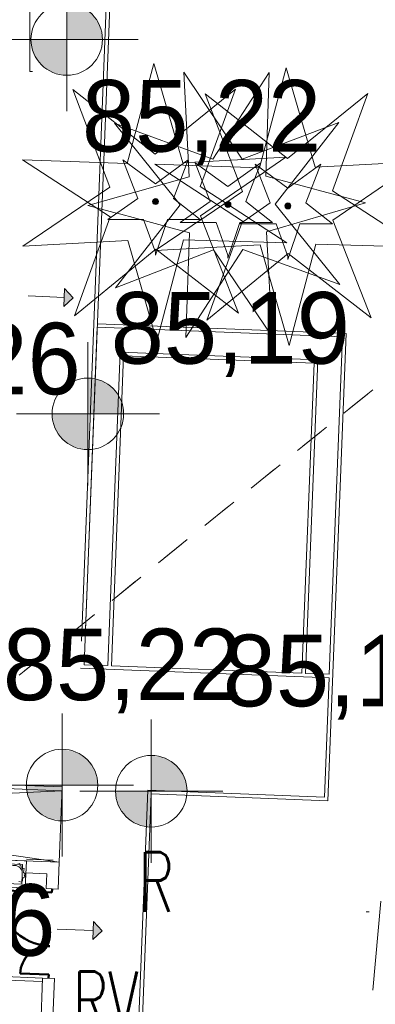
# Model space of a CAD drawing. Extents: x -134780 to 5540120, y 74663 to 5964901.
# Tile 48 of 71: x 5539600 to 5539606, y 5961332 to 5961348. Entities that reach past the tile are written whole.
import ezdxf

# ---------------------------------------------------------------- set-up
doc = ezdxf.new("R2010")
doc.units = 0
doc.header["$MEASUREMENT"] = 0
doc.set_wipeout_variables(frame=1)
for name, pattern in [('L_0_03', [1, 0.5, -0.5]), ('L_0_06', [2, 1.5, -0.5]), ('Wipeout_Contour', [1000, 0, -1000])]:
    doc.linetypes.add(name, pattern=pattern)
for name, color, linetype, lineweight in [('0_Nr_Pióra__7', 7, 'Continuous', 13), ('Arch drogi_Nr_Pióra__21', 7, 'Continuous', 9), ('Arch schody_Nr_Pióra__21', 7, 'Continuous', 9), ('arch spadki_Nr_Pióra__21', 7, 'Continuous', 9), ('INWENT RZĘDNE_Nr_Pióra__21', 7, 'Continuous', 9), ('mapa', 7, 'Continuous', 13), ('skarpa_nieumocniona_Nr_Pióra__7', 7, 'Continuous', 13), ('Wstawianie_ramki_sekcyjnej_z_opisem_Nr_Pióra__7', 7, 'Continuous', 13), ('zasuwa_lub_zawor_Nr_Pióra__7', 7, 'Continuous', 13)]:
    doc.layers.add(name, color=color, linetype=linetype, lineweight=lineweight)
for name, color, linetype, lineweight, true_color in [('209_oznaczenie_konturu_klasyfikacyjnego_Nr_Pióra__3', 7, 'Continuous', 18, 0xff6600), ('210_oznaczenie_konturu_uzytku_gruntowego_Nr_Pióra__3', 7, 'Continuous', 18, 0xff6600), ('217_kontur_klasyfikacyjny_Nr_Pióra__3', 7, 'Continuous', 18, 0xff6600), ('218_kontur_uzytku_gruntowego_Nr_Pióra__3', 7, 'Continuous', 18, 0xff6600), ('Arch balustrady_Nr_Pióra__86', 7, 'Continuous', 50, 0x5555ff), ('Arch wyposarzenie_Nr_Pióra__4', 7, 'Continuous', 9, 0x029e21), ('Arch zieleń_Nr_Pióra__4', 7, 'Continuous', 9, 0x029e21), ('OT_ZagospodarowanieTerenu_P_Nr_Pióra__96', 7, 'Continuous', 13, 0x00d59f)]:
    doc.layers.add(name, color=color, linetype=linetype, lineweight=lineweight, true_color=true_color)
for name, color, linetype in [('arch spadki', 7, 'Continuous'), ('INWENT RZĘDNE', 7, 'Continuous'), ('OT_ZagospodarowanieTerenu_P', 7, 'Continuous')]:
    doc.layers.add(name, color=color, linetype=linetype)
doc.styles.add('GENERATED_STYLE_1', font='txt')
doc.styles.add('GENERATED_STYLE_7', font='Simplex.shx', dxfattribs={"bigfont": 'BIGFONT.SHX'})

# ---------------------------------------------------------------- blocks, each defined once
blk = doc.blocks.new('Koty wysokościowe_28', base_point=(-112860, 116384))
at = {"layer": 'INWENT RZĘDNE_Nr_Pióra__21', "linetype": 'Continuous'}
for points in [[(-112860, 116384), (-112260, 116384), (-112306, 116614), (-112436, 116808), (-112631, 116938), (-112860, 116984)], [(-112860, 116384), (-113460, 116384), (-113415, 116154), (-113284, 115960), (-113090, 115830), (-112860, 115784)]]:
    blk.add_hatch(color=256, dxfattribs=at).paths.add_polyline_path(points, flags=0)
for p, q in [((-112860, 115184), (-112860, 117584)), ((-114060, 116384), (-111660, 116384))]:
    blk.add_line(p, q, dxfattribs=at)
blk.add_circle((-112860, 116384), 600, dxfattribs=at)
at = {"layer": 'INWENT RZĘDNE_Nr_Pióra__21', "insert": (-112477, 117002), "char_height": 1200, "attachment_point": 7, "style": 'GENERATED_STYLE_1'}
blk.add_mtext('{85,19}', dxfattribs=at)
blk = doc.blocks.new('Koty wysokościowe_27', base_point=(-113215, 122659))
at = {"layer": 'INWENT RZĘDNE_Nr_Pióra__21', "linetype": 'Continuous'}
for points in [[(-113215, 122659), (-112615, 122659), (-112661, 122889), (-112791, 123083), (-112986, 123213), (-113215, 123259)], [(-113215, 122659), (-113815, 122659), (-113770, 122429), (-113640, 122235), (-113445, 122105), (-113215, 122059)]]:
    blk.add_hatch(color=256, dxfattribs=at).paths.add_polyline_path(points, flags=0)
for p, q in [((-113215, 121459), (-113215, 123859)), ((-114415, 122659), (-112015, 122659))]:
    blk.add_line(p, q, dxfattribs=at)
blk.add_circle((-113215, 122659), 600, dxfattribs=at)
at = {"layer": 'INWENT RZĘDNE_Nr_Pióra__21', "insert": (-112959, 120557), "char_height": 1200, "attachment_point": 7, "style": 'GENERATED_STYLE_1'}
blk.add_mtext('{85,22}', dxfattribs=at)
blk = doc.blocks.new('Koty wysokościowe_26', base_point=(-111796, 110059))
at = {"layer": 'INWENT RZĘDNE_Nr_Pióra__21', "linetype": 'Continuous'}
for points in [[(-111796, 110059), (-111196, 110059), (-111242, 110289), (-111372, 110484), (-111567, 110614), (-111796, 110659)], [(-111796, 110059), (-112396, 110059), (-112351, 109830), (-112221, 109635), (-112026, 109505), (-111796, 109459)]]:
    blk.add_hatch(color=256, dxfattribs=at).paths.add_polyline_path(points, flags=0)
for p, q in [((-111796, 108859), (-111796, 111259)), ((-112996, 110059), (-110596, 110059))]:
    blk.add_line(p, q, dxfattribs=at)
blk.add_circle((-111796, 110059), 600, dxfattribs=at)
at = {"layer": 'INWENT RZĘDNE_Nr_Pióra__21', "insert": (-110596, 111259), "char_height": 1200, "attachment_point": 7, "style": 'GENERATED_STYLE_1'}
blk.add_mtext('{85,19}', dxfattribs=at)
blk = doc.blocks.new('Koty wysokościowe_24', base_point=(-113294, 110163))
at = {"layer": 'INWENT RZĘDNE_Nr_Pióra__21', "linetype": 'Continuous'}
for points in [[(-113294, 110163), (-112694, 110163), (-112739, 110392), (-112869, 110587), (-113064, 110717), (-113294, 110763)], [(-113294, 110163), (-113894, 110163), (-113848, 109933), (-113718, 109738), (-113523, 109608), (-113294, 109563)]]:
    blk.add_hatch(color=256, dxfattribs=at).paths.add_polyline_path(points, flags=0)
for p, q in [((-113294, 108963), (-113294, 111363)), ((-114494, 110163), (-112094, 110163))]:
    blk.add_line(p, q, dxfattribs=at)
blk.add_circle((-113294, 110163), 600, dxfattribs=at)
at = {"layer": 'INWENT RZĘDNE_Nr_Pióra__21', "insert": (-114288, 111363), "char_height": 1200, "attachment_point": 7, "style": 'GENERATED_STYLE_1'}
blk.add_mtext('{85,22}', dxfattribs=at)
blk = doc.blocks.new('Koty wysokościowe_13', base_point=(-117936, 107489))
at = {"layer": 'INWENT RZĘDNE_Nr_Pióra__21', "linetype": 'Continuous'}
for points in [[(-117936, 107489), (-117336, 107489), (-117382, 107718), (-117512, 107913), (-117706, 108043), (-117936, 108089)], [(-117936, 107489), (-118536, 107489), (-118490, 107259), (-118360, 107065), (-118166, 106935), (-117936, 106889)]]:
    blk.add_hatch(color=256, dxfattribs=at).paths.add_polyline_path(points, flags=0)
for p, q in [((-117936, 106289), (-117936, 108689)), ((-119136, 107489), (-116736, 107489))]:
    blk.add_line(p, q, dxfattribs=at)
blk.add_circle((-117936, 107489), 600, dxfattribs=at)
at = {"layer": 'INWENT RZĘDNE_Nr_Pióra__21', "insert": (-117422, 107078), "char_height": 1200, "attachment_point": 7, "style": 'GENERATED_STYLE_1'}
blk.add_mtext('{85,26}', dxfattribs=at)
blk = doc.blocks.new('Koty wysokościowe_11', base_point=(-117408, 118229))
at = {"layer": 'INWENT RZĘDNE_Nr_Pióra__21', "linetype": 'Continuous'}
for points in [[(-117408, 118229), (-116808, 118229), (-116854, 118458), (-116984, 118653), (-117178, 118783), (-117408, 118829)], [(-117408, 118229), (-118008, 118229), (-117962, 117999), (-117832, 117804), (-117638, 117674), (-117408, 117629)]]:
    blk.add_hatch(color=256, dxfattribs=at).paths.add_polyline_path(points, flags=0)
for p, q in [((-117408, 117029), (-117408, 119429)), ((-118608, 118229), (-116208, 118229))]:
    blk.add_line(p, q, dxfattribs=at)
blk.add_circle((-117408, 118229), 600, dxfattribs=at)
at = {"layer": 'INWENT RZĘDNE_Nr_Pióra__21', "insert": (-116996, 116489), "char_height": 1200, "attachment_point": 7, "style": 'GENERATED_STYLE_1'}
blk.add_mtext('{85,26}', dxfattribs=at)
blk = doc.blocks.new('Koty wysokościowe_10', base_point=(-117237, 122952))
at = {"layer": 'INWENT RZĘDNE_Nr_Pióra__21', "linetype": 'Continuous'}
for points in [[(-117237, 122952), (-116637, 122952), (-116683, 123181), (-116813, 123376), (-117008, 123506), (-117237, 123552)], [(-117237, 122952), (-117837, 122952), (-117791, 122722), (-117661, 122527), (-117467, 122397), (-117237, 122352)]]:
    blk.add_hatch(color=256, dxfattribs=at).paths.add_polyline_path(points, flags=0)
for p, q in [((-117237, 121752), (-117237, 124152)), ((-118437, 122952), (-116037, 122952))]:
    blk.add_line(p, q, dxfattribs=at)
blk.add_circle((-117237, 122952), 600, dxfattribs=at)
at = {"layer": 'INWENT RZĘDNE_Nr_Pióra__21', "insert": (-116037, 124152), "char_height": 1200, "attachment_point": 7, "style": 'GENERATED_STYLE_1'}
blk.add_mtext('{85,26}', dxfattribs=at)
blk = doc.blocks.new('Linia_8', base_point=(-113377, 107747))
at = {"layer": 'arch spadki_Nr_Pióra__21', "linetype": 'Continuous'}
blk.add_hatch(color=256, dxfattribs=at).paths.add_polyline_path([(-112622, 107717), (-112777, 107573), (-112766, 107873)], flags=0)
for p, q in [((-112777, 107573), (-112766, 107873)), ((-112622, 107717), (-112766, 107873)), ((-113377, 107747), (-112772, 107723)), ((-112622, 107717), (-112777, 107573))]:
    blk.add_line(p, q, dxfattribs=at)
blk = doc.blocks.new('Linia_7', base_point=(-113862, 118361))
at = {"layer": 'arch spadki_Nr_Pióra__21', "linetype": 'Continuous'}
blk.add_hatch(color=256, dxfattribs=at).paths.add_polyline_path([(-113107, 118331), (-113263, 118187), (-113251, 118487)], flags=0)
for p, q in [((-113862, 118361), (-113257, 118337)), ((-113263, 118187), (-113251, 118487)), ((-113107, 118331), (-113251, 118487)), ((-113107, 118331), (-113263, 118187))]:
    blk.add_line(p, q, dxfattribs=at)
blk = doc.blocks.new('mapa')
at = {"layer": '0_Nr_Pióra__7', "color": 252, "linetype": 'Continuous'}
for p, q in [((5539600, 5961347.5), (5539600.05, 5961347.5)), ((5539605.65, 5961333.41), (5539605.7, 5961333.41))]:
    blk.add_line(p, q, dxfattribs=at)
at = {"layer": 'Arch balustrady_Nr_Pióra__86', "color": 253, "linetype": 'Continuous'}
for p, q in [((5539600.376, 5961333.798), (5539600.374, 5961333.738)), ((5539600.374, 5961333.738), (5539599.474, 5961333.773)), ((5539600.32, 5961332.359), (5539599.84, 5961332.377)), ((5539600.32, 5961332.359), (5539600.317, 5961332.299))]:
    blk.add_line(p, q, dxfattribs=at)
for centre, radius, start, end in [((5539600.374, 5961333.738), 0.9, 177.7616, 267.7616), ((5539600.32, 5961332.359), 0.48, 87.7616, 177.7616)]:
    blk.add_arc(centre, radius, start, end, dxfattribs=at)
at = {"layer": 'Arch drogi_Nr_Pióra__21', "linetype": 'Continuous'}
for p, q in [((5539600.913, 5961337.555), (5539601.134, 5961343.21)), ((5539601.134, 5961343.21), (5539605.251, 5961343.049)), ((5539601.137, 5961343.27), (5539605.313, 5961343.107)), ((5539605.007, 5961335.273), (5539605.313, 5961343.107)), ((5539605.007, 5961335.273), (5539605.313, 5961343.107)), ((5539605.03, 5961337.394), (5539605.251, 5961343.049)), ((5539601.313, 5961337.539), (5539601.518, 5961342.795)), ((5539601.576, 5961342.733), (5539601.373, 5961337.537)), ((5539601.518, 5961342.795), (5539604.836, 5961342.665)), ((5539604.773, 5961342.608), (5539601.576, 5961342.733)), ((5539604.57, 5961337.412), (5539604.773, 5961342.608)), ((5539604.63, 5961337.409), (5539604.836, 5961342.665)), ((5539600.851, 5961337.497), (5539605.028, 5961337.334)), ((5539600.913, 5961337.555), (5539601.313, 5961337.539)), ((5539600.913, 5961337.555), (5539601.313, 5961337.539)), ((5539601.373, 5961337.537), (5539604.57, 5961337.412)), ((5539601.373, 5961337.537), (5539604.57, 5961337.412)), ((5539604.95, 5961335.335), (5539605.028, 5961337.334)), ((5539601.982, 5961335.451), (5539601.563, 5961324.749)), ((5539601.982, 5961335.451), (5539604.95, 5961335.335)), ((5539602.039, 5961335.389), (5539601.623, 5961324.747)), ((5539602.039, 5961335.389), (5539605.007, 5961335.273)), ((5539600.217, 5961332.303), (5539596.57, 5961332.445)), ((5539600.215, 5961332.243), (5539596.628, 5961332.383)), ((5539600.217, 5961332.303), (5539599.958, 5961325.663)), ((5539600.417, 5961332.295), (5539600.217, 5961332.303)), ((5539600.417, 5961332.295), (5539600.15, 5961325.455))]:
    blk.add_line(p, q, dxfattribs=at)
at = {"layer": 'Arch drogi_Nr_Pióra__21', "color": 252, "linetype": 'Continuous'}
blk.add_line((5539604.63, 5961337.409), (5539605.03, 5961337.394), dxfattribs=at)
at = {"layer": 'Arch drogi_Nr_Pióra__21', "linetype": 'Continuous', "flags": 128}
blk.add_lwpolyline([(5539600, 5961347.5), (5539600, 5961352.5)], dxfattribs=at)
at = {"layer": 'Arch schody_Nr_Pióra__21', "color": 252, "linetype": 'Continuous'}
for p, q in [((5539594.425, 5961335.682), (5539600.54, 5961335.442)), ((5539594.428, 5961335.746), (5539600.543, 5961335.507)), ((5539594.404, 5961335.147), (5539600.54, 5961335.442)), ((5539600.543, 5961335.507), (5539600.493, 5961334.243)), ((5539594.404, 5961335.147), (5539600.493, 5961334.243)), ((5539594.378, 5961334.482), (5539600.493, 5961334.243)), ((5539599.944, 5961334.265), (5539599.045, 5961334.3)), ((5539599.945, 5961334.295), (5539600.395, 5961334.277)), ((5539599.882, 5961334.207), (5539599.102, 5961334.238)), ((5539599.869, 5961333.878), (5539599.882, 5961334.207)), ((5539599.926, 5961333.815), (5539599.944, 5961334.265)), ((5539600.493, 5961334.243), (5539600.476, 5961333.793)), ((5539599.936, 5961334.065), (5539600.286, 5961334.051)), ((5539600.286, 5961334.051), (5539600.276, 5961333.801)), ((5539599.027, 5961333.85), (5539599.926, 5961333.815)), ((5539599.089, 5961333.908), (5539599.869, 5961333.878)), ((5539600.476, 5961333.794), (5539600.276, 5961333.802))]:
    blk.add_line(p, q, dxfattribs=at)
at = {"layer": 'Arch wyposarzenie_Nr_Pióra__4', "color": 252, "linetype": 'Continuous'}
for p, q in [((5539599.796, 5961334.213), (5539599.834, 5961334.224)), ((5539599.834, 5961334.224), (5539599.838, 5961334.179)), ((5539599.838, 5961334.179), (5539599.872, 5961334.182)), ((5539599.872, 5961334.182), (5539599.871, 5961334.146)), ((5539599.871, 5961334.146), (5539599.878, 5961334.146)), ((5539599.878, 5961334.146), (5539599.907, 5961334.14)), ((5539599.907, 5961334.14), (5539599.898, 5961334.07)), ((5539599.883, 5961333.981), (5539599.88, 5961333.94)), ((5539599.925, 5961334.001), (5539599.883, 5961333.981)), ((5539599.898, 5961334.07), (5539599.935, 5961334.041)), ((5539599.935, 5961334.041), (5539599.906, 5961334.026)), ((5539599.906, 5961334.026), (5539599.925, 5961334.001)), ((5539599.87, 5961333.908), (5539599.819, 5961333.918)), ((5539599.88, 5961333.94), (5539599.87, 5961333.908))]:
    blk.add_line(p, q, dxfattribs=at)
blk.add_ellipse((5539599.74, 5961334.048), major_axis=(-0.006, -0.142), ratio=0.982005, start_param=1.927535, end_param=4.652962, dxfattribs=at)
at = {"layer": 'Arch zieleń_Nr_Pióra__4', "color": 252, "linetype": 'Continuous'}
for p, q in [((5539602.104, 5961346.113), (5539600.722, 5961347.197)), ((5539602.104, 5961346.113), (5539603.456, 5961347.2)), ((5539604.326, 5961346.04), (5539605.678, 5961347.127))]:
    blk.add_line(p, q, dxfattribs=at)
at = {"layer": 'skarpa_nieumocniona_Nr_Pióra__7', "color": 252, "linetype": 'L_0_06', "flags": 128}
blk.add_lwpolyline([(5539605.581, 5961330.108), (5539606.21, 5961337.04), (5539607.5, 5961346.46), (5539608.69, 5961355.58), (5539609.63, 5961362.19), (5539610.3, 5961368.66), (5539612.89, 5961368.52), (5539613.33, 5961365.93), (5539612.95, 5961360.38), (5539612.48, 5961350.68), (5539611.64, 5961340.27), (5539611.12, 5961333.14), (5539610.151, 5961329.37)], close=True, dxfattribs=at)
at = {"layer": 'Wstawianie_ramki_sekcyjnej_z_opisem_Nr_Pióra__7', "color": 252, "linetype": 'Continuous', "flags": 128}
blk.add_lwpolyline([(5539600, 5961347.5), (5539600, 5961352.5)], dxfattribs=at)
blk.add_lwpolyline([(5539600, 5961347.5), (5539600, 5961352.5)], dxfattribs=at)
blk.add_lwpolyline([(5539600, 5961347.5), (5539600, 5961352.5)], dxfattribs=at)
at = {"layer": 'arch spadki', "color": 252, "linetype": 'Continuous', "xscale": 0.001, "yscale": 0.001, "zscale": 0.001}
for name, p in [('Linia_7', (5539599.975, 5961343.735)), ('Linia_8', (5539600.461, 5961333.122))]:
    blk.add_blockref(name, p, dxfattribs=at)
at = {"layer": 'INWENT RZĘDNE', "color": 252, "xscale": 0.001, "yscale": 0.001, "zscale": 0.001}
for name, p in [('Koty wysokościowe_10', (5539596.6, 5961348.326)), ('Koty wysokościowe_11', (5539596.43, 5961343.603)), ('Koty wysokościowe_28', (5539600.977, 5961341.759)), ('Koty wysokościowe_24', (5539600.544, 5961335.537)), ('Koty wysokościowe_26', (5539602.041, 5961335.434)), ('Koty wysokościowe_13', (5539595.902, 5961332.864))]:
    blk.add_blockref(name, p, dxfattribs=at)
at = {"layer": '209_oznaczenie_konturu_klasyfikacyjnego_Nr_Pióra__3', "color": 252, "linetype": 'Continuous', "insert": (5539600.726, 5961332.411), "char_height": 1, "attachment_point": 1, "style": 'GENERATED_STYLE_7'}
blk.add_mtext('{\\W0.660000x;RV}', dxfattribs=at)
at = {"layer": '210_oznaczenie_konturu_uzytku_gruntowego_Nr_Pióra__3', "color": 252, "linetype": 'Continuous', "insert": (5539601.826, 5961334.411), "char_height": 1, "attachment_point": 1, "style": 'GENERATED_STYLE_7'}
blk.add_mtext('{\\W0.660000x;R}', dxfattribs=at)
at = {"color": 252, "linetype": 'Wipeout_Contour', "lineweight": 0, "ltscale": 1802277.867018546}
blk.add_wipeout([(5539602.113, 5961344.467), (5539602.113, 5961344.417), (5539602.313, 5961345.017), (5539602.863, 5961345.017), (5539602.413, 5961345.367), (5539602.663, 5961346.017), (5539602.113, 5961345.617), (5539601.563, 5961346.017), (5539601.813, 5961345.367), (5539601.313, 5961345.017), (5539601.913, 5961345.017)], dxfattribs=at).dxf.layer = 'OT_ZagospodarowanieTerenu_P'
at = {"layer": 'OT_ZagospodarowanieTerenu_P_Nr_Pióra__96', "linetype": 'Continuous'}
blk.add_hatch(color=252, dxfattribs=at).paths.add_polyline_path([(5539602.113, 5961345.267, 1), (5539602.113, 5961345.367, 1)], flags=0)
at = {"layer": 'Arch drogi_Nr_Pióra__21', "linetype": 'Continuous'}
for p, q in [((5539600.868, 5961337.947), (5539601.391, 5961351.306)), ((5539600.931, 5961338.004), (5539601.453, 5961351.364))]:
    blk.add_line(p, q, dxfattribs=at)
at = {"layer": 'Arch zieleń_Nr_Pióra__4', "color": 252, "linetype": 'Continuous'}
for p, q in [((5539601.635, 5961345.957), (5539602.086, 5961347.632)), ((5539601.348, 5961345.557), (5539600.722, 5961347.197)), ((5539601.635, 5961345.957), (5539599.879, 5961346.018)), ((5539601.352, 5961345.063), (5539599.879, 5961346.018)), ((5539601.348, 5961345.557), (5539599.885, 5961344.571)), ((5539601.352, 5961345.063), (5539600.751, 5961343.403)), ((5539601.646, 5961344.666), (5539599.885, 5961344.571)), ((5539602.118, 5961344.519), (5539600.751, 5961343.403)), ((5539601.646, 5961344.666), (5539602.135, 5961342.979))]:
    blk.add_line(p, q, dxfattribs=at)
at = {"layer": 'OT_ZagospodarowanieTerenu_P_Nr_Pióra__96', "color": 252, "linetype": 'Continuous'}
blk.add_line((5539602.113, 5961345.317), (5539602.163, 5961345.317), dxfattribs=at)
at = {"layer": 'OT_ZagospodarowanieTerenu_P_Nr_Pióra__96', "color": 252, "linetype": 'Continuous', "flags": 128}
blk.add_lwpolyline([(5539602.113, 5961344.467), (5539602.113, 5961344.417), (5539602.313, 5961345.017), (5539602.863, 5961345.017), (5539602.413, 5961345.367), (5539602.663, 5961346.017), (5539602.113, 5961345.617), (5539601.563, 5961346.017), (5539601.813, 5961345.367), (5539601.313, 5961345.017), (5539601.913, 5961345.017)], close=True, dxfattribs=at)
at = {"layer": 'OT_ZagospodarowanieTerenu_P_Nr_Pióra__96', "color": 252, "linetype": 'Continuous'}
blk.add_circle((5539602.113, 5961345.317), 0.05, dxfattribs=at)
at = {"color": 252, "linetype": 'Wipeout_Contour', "lineweight": 0, "ltscale": 1792802.445961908}
blk.add_wipeout([(5539603.328, 5961344.419), (5539603.328, 5961344.369), (5539603.528, 5961344.969), (5539604.078, 5961344.969), (5539603.628, 5961345.319), (5539603.878, 5961345.969), (5539603.328, 5961345.569), (5539602.778, 5961345.969), (5539603.028, 5961345.319), (5539602.528, 5961344.969), (5539603.128, 5961344.969)], dxfattribs=at).dxf.layer = 'OT_ZagospodarowanieTerenu_P'
at = {"layer": 'OT_ZagospodarowanieTerenu_P_Nr_Pióra__96', "linetype": 'Continuous'}
blk.add_hatch(color=252, dxfattribs=at).paths.add_polyline_path([(5539603.328, 5961345.219, 1), (5539603.328, 5961345.319, 1)], flags=0)
at = {"layer": 'Arch zieleń_Nr_Pióra__4', "color": 252, "linetype": 'Continuous'}
for p, q in [((5539602.569, 5961345.966), (5539602.086, 5961347.632)), ((5539603.566, 5961346.028), (5539602.59, 5961347.488)), ((5539602.676, 5961345.734), (5539602.59, 5961347.488)), ((5539604.326, 5961346.04), (5539602.944, 5961347.124)), ((5539603.072, 5961346.026), (5539601.423, 5961346.63)), ((5539602.526, 5961345.263), (5539601.423, 5961346.63)), ((5539603.566, 5961346.028), (5539605.189, 5961346.641)), ((5539602.676, 5961345.734), (5539600.978, 5961345.252)), ((5539602.682, 5961344.795), (5539600.978, 5961345.252)), ((5539602.526, 5961345.263), (5539601.439, 5961343.873)), ((5539602.584, 5961344.677), (5539602.135, 5961342.979)), ((5539602.682, 5961344.795), (5539602.623, 5961343.04)), ((5539603.085, 5961344.509), (5539601.439, 5961343.873))]:
    blk.add_line(p, q, dxfattribs=at)
at = {"layer": 'OT_ZagospodarowanieTerenu_P_Nr_Pióra__96', "color": 252, "linetype": 'Continuous'}
blk.add_line((5539603.328, 5961345.269), (5539603.378, 5961345.269), dxfattribs=at)
at = {"layer": 'OT_ZagospodarowanieTerenu_P_Nr_Pióra__96', "color": 252, "linetype": 'Continuous', "flags": 128}
for points in [[(5539602.113, 5961344.467), (5539601.913, 5961345.017), (5539601.313, 5961345.017), (5539601.813, 5961345.367), (5539601.563, 5961346.017), (5539602.113, 5961345.617), (5539602.663, 5961346.017), (5539602.413, 5961345.367), (5539602.863, 5961345.017), (5539602.313, 5961345.017), (5539602.113, 5961344.417)], [(5539603.328, 5961344.419), (5539603.328, 5961344.369), (5539603.528, 5961344.969), (5539604.078, 5961344.969), (5539603.628, 5961345.319), (5539603.878, 5961345.969), (5539603.328, 5961345.569), (5539602.778, 5961345.969), (5539603.028, 5961345.319), (5539602.528, 5961344.969), (5539603.128, 5961344.969)]]:
    blk.add_lwpolyline(points, close=True, dxfattribs=at)
at = {"layer": 'OT_ZagospodarowanieTerenu_P_Nr_Pióra__96', "color": 252, "linetype": 'Continuous'}
blk.add_circle((5539603.328, 5961345.269), 0.05, dxfattribs=at)
at = {"color": 252, "linetype": 'Wipeout_Contour', "lineweight": 0, "ltscale": 1785106.995190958}
blk.add_wipeout([(5539604.335, 5961344.394), (5539604.335, 5961344.344), (5539604.535, 5961344.944), (5539605.085, 5961344.944), (5539604.635, 5961345.294), (5539604.885, 5961345.944), (5539604.335, 5961345.544), (5539603.785, 5961345.944), (5539604.035, 5961345.294), (5539603.535, 5961344.944), (5539604.135, 5961344.944)], dxfattribs=at).dxf.layer = 'OT_ZagospodarowanieTerenu_P'
at = {"layer": 'OT_ZagospodarowanieTerenu_P_Nr_Pióra__96', "linetype": 'Continuous'}
blk.add_hatch(color=252, dxfattribs=at).paths.add_polyline_path([(5539604.335, 5961345.194, 1), (5539604.335, 5961345.294, 1)], flags=0)
at = {"layer": '217_kontur_klasyfikacyjny_Nr_Pióra__3', "color": 252, "linetype": 'L_0_03', "flags": 128}
for points in [[(5539595.25, 5961333.69), (5539613.45, 5961348.36)], [(5539613.45, 5961348.36), (5539595.25, 5961333.69)]]:
    blk.add_lwpolyline(points, dxfattribs=at)
at = {"layer": '218_kontur_uzytku_gruntowego_Nr_Pióra__3', "color": 252, "linetype": 'L_0_03', "flags": 128}
for points in [[(5539595.25, 5961333.69), (5539613.45, 5961348.36)], [(5539613.45, 5961348.36), (5539595.25, 5961333.69)]]:
    blk.add_lwpolyline(points, dxfattribs=at)
at = {"layer": 'Arch zieleń_Nr_Pióra__4', "color": 252, "linetype": 'Continuous'}
for p, q in [((5539603.857, 5961345.884), (5539604.308, 5961347.559)), ((5539604.791, 5961345.893), (5539604.308, 5961347.559)), ((5539603.072, 5961346.026), (5539604.021, 5961347.478)), ((5539603.963, 5961345.744), (5539604.021, 5961347.478)), ((5539602.864, 5961345.569), (5539603.456, 5961347.2)), ((5539603.57, 5961345.484), (5539602.944, 5961347.124)), ((5539605.086, 5961345.496), (5539605.678, 5961347.127)), ((5539604.12, 5961345.275), (5539605.189, 5961346.641)), ((5539602.569, 5961345.966), (5539604.301, 5961346.06)), ((5539602.869, 5961345.08), (5539604.301, 5961346.06)), ((5539603.857, 5961345.884), (5539602.101, 5961345.945)), ((5539603.574, 5961344.99), (5539602.101, 5961345.945)), ((5539604.791, 5961345.893), (5539606.523, 5961345.987)), ((5539605.091, 5961345.007), (5539606.523, 5961345.987)), ((5539603.963, 5961345.744), (5539605.639, 5961345.295)), ((5539602.864, 5961345.569), (5539604.318, 5961344.624)), ((5539603.57, 5961345.484), (5539602.107, 5961344.498)), ((5539605.086, 5961345.496), (5539606.54, 5961344.551)), ((5539603.973, 5961344.809), (5539605.639, 5961345.295)), ((5539604.12, 5961345.275), (5539605.209, 5961343.925)), ((5539602.869, 5961345.08), (5539603.508, 5961343.444)), ((5539605.091, 5961345.007), (5539605.73, 5961343.371)), ((5539603.574, 5961344.99), (5539602.973, 5961343.33)), ((5539602.584, 5961344.677), (5539604.318, 5961344.624)), ((5539603.973, 5961344.809), (5539604.072, 5961343.056)), ((5539603.868, 5961344.593), (5539602.107, 5961344.498)), ((5539602.118, 5961344.519), (5539603.508, 5961343.444)), ((5539603.577, 5961344.514), (5539602.623, 5961343.04)), ((5539603.085, 5961344.509), (5539604.072, 5961343.056)), ((5539603.577, 5961344.514), (5539605.209, 5961343.925)), ((5539603.868, 5961344.593), (5539604.357, 5961342.906)), ((5539604.806, 5961344.604), (5539604.357, 5961342.906)), ((5539604.806, 5961344.604), (5539606.54, 5961344.551)), ((5539604.34, 5961344.446), (5539602.973, 5961343.33)), ((5539604.34, 5961344.446), (5539605.73, 5961343.371))]:
    blk.add_line(p, q, dxfattribs=at)
at = {"layer": 'OT_ZagospodarowanieTerenu_P_Nr_Pióra__96', "color": 252, "linetype": 'Continuous'}
blk.add_line((5539604.335, 5961345.244), (5539604.385, 5961345.244), dxfattribs=at)
at = {"layer": 'OT_ZagospodarowanieTerenu_P_Nr_Pióra__96', "color": 252, "linetype": 'Continuous', "flags": 128}
for points in [[(5539603.328, 5961344.419), (5539603.128, 5961344.969), (5539602.528, 5961344.969), (5539603.028, 5961345.319), (5539602.778, 5961345.969), (5539603.328, 5961345.569), (5539603.878, 5961345.969), (5539603.628, 5961345.319), (5539604.078, 5961344.969), (5539603.528, 5961344.969), (5539603.328, 5961344.369)], [(5539604.335, 5961344.394), (5539604.335, 5961344.344), (5539604.535, 5961344.944), (5539605.085, 5961344.944), (5539604.635, 5961345.294), (5539604.885, 5961345.944), (5539604.335, 5961345.544), (5539603.785, 5961345.944), (5539604.035, 5961345.294), (5539603.535, 5961344.944), (5539604.135, 5961344.944)], [(5539604.335, 5961344.394), (5539604.135, 5961344.944), (5539603.535, 5961344.944), (5539604.035, 5961345.294), (5539603.785, 5961345.944), (5539604.335, 5961345.544), (5539604.885, 5961345.944), (5539604.635, 5961345.294), (5539605.085, 5961344.944), (5539604.535, 5961344.944), (5539604.335, 5961344.344)]]:
    blk.add_lwpolyline(points, close=True, dxfattribs=at)
at = {"layer": 'OT_ZagospodarowanieTerenu_P_Nr_Pióra__96', "color": 252, "linetype": 'Continuous'}
blk.add_circle((5539604.335, 5961345.244), 0.05, dxfattribs=at)
at = {"layer": 'INWENT RZĘDNE', "color": 252, "xscale": 0.001, "yscale": 0.001, "zscale": 0.001}
blk.add_blockref('Koty wysokościowe_27', (5539600.622, 5961348.034), dxfattribs=at)

msp = doc.modelspace()

# ---------------------------------------------------------------- block references
at = {"layer": 'mapa', "color": 4, "lineweight": 40}
msp.add_blockref('mapa', (0, 0), dxfattribs=at)

# ---------------------------------------------------------------- next in the draw order: wipeouts: each hides what was drawn before it
msp.add_wipeout([(5539444.713, 5961266.963), (5539444.713, 5961415.463), (5539654.713, 5961415.463), (5539651.713, 5961412.413), (5539457.213, 5961412.413), (5539457.213, 5961270.013), (5539651.713, 5961270.013), (5539654.713, 5961266.963)]).dxf.layer = 'zasuwa_lub_zawor_Nr_Pióra__7'

doc.saveas('drawing.dxf')
